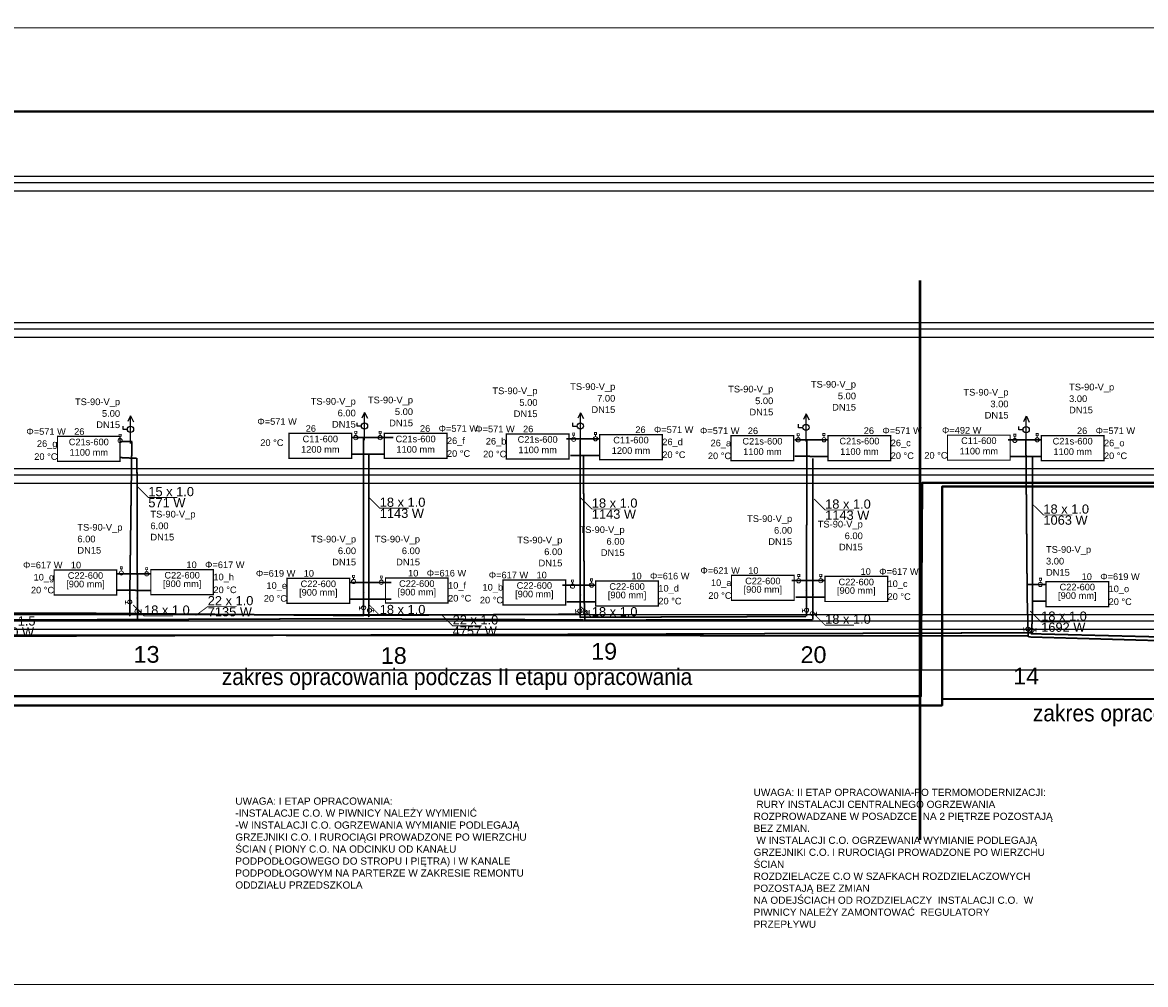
# Model space of a CAD drawing. Header units: millimetres. Extents: x -13457 to 4987, y 3495 to 5800.
# Tile 4 of 8: x -6463 to -3772, y 3495 to 5800. Entities that reach past the tile are written whole.
import ezdxf
from ezdxf.lldxf.tags import DXFTag

# ---------------------------------------------------------------- set-up
doc = ezdxf.new("R2010")
doc.units = ezdxf.units.MM
doc.layers.add('06_OPISY', color=3, linetype='Continuous', lineweight=15)
doc.layers.add('kontury', color=118, linetype='Continuous', lineweight=0)
for name, color, linetype, true_color in [('IS_Armatura_Therm', 7, 'SOLID', 0x000000), ('IS_Grafika', 7, 'SOLID', 0x000000), ('IS_Grzejniki_Rozwinięcie', 7, 'SOLID', 0x000000), ('IS_Konstrukcja', 7, 'SOLID', 0x000000), ('IS_Opisy_działek_Therm', 7, 'SOLID', 0x000000), ('IS_Powrót', 5, 'DASH', 0x0000ff), ('IS_Zasilanie', 1, 'SOLID', 0xff0000)]:
    doc.layers.add(name, color=color, linetype=linetype, true_color=true_color)
for name, color, linetype in [('IS_Text_Armatury_Therm', 7, 'Continuous'), ('IS_Text_Odbiornikow_Therm', 7, 'Continuous'), ('Opisy - Teksty', 7, 'Continuous')]:
    doc.layers.add(name, color=color, linetype=linetype)
doc.styles.add('st1', font='arial.ttf')
doc.styles.get("Standard").update_dxf_attribs({"font": 'arial.ttf'})
doc.styles.add('STIL16', font='arial.ttf')
tags = doc.linetypes.add('DASH', pattern=[15, 10, -5]).pattern_tags.tags
tags[6:7] = [DXFTag(74, 4), DXFTag(75, 0), DXFTag(340, '0'), DXFTag(46, 0.0), DXFTag(50, 0.0), DXFTag(44, 0.0), DXFTag(45, 0.0)]
tags[4:5] = [DXFTag(74, 4), DXFTag(75, 0), DXFTag(340, '0'), DXFTag(46, 0.0), DXFTag(50, 0.0), DXFTag(44, 0.0), DXFTag(45, 0.0)]
tags = doc.linetypes.add('SOLID', pattern=[10, 10, 0]).pattern_tags.tags
tags[6:7] = [DXFTag(74, 4), DXFTag(75, 0), DXFTag(340, '0'), DXFTag(46, 0.0), DXFTag(50, 0.0), DXFTag(44, 0.0), DXFTag(45, 0.0)]
tags[4:5] = [DXFTag(74, 4), DXFTag(75, 0), DXFTag(340, '0'), DXFTag(46, 0.0), DXFTag(50, 0.0), DXFTag(44, 0.0), DXFTag(45, 0.0)]

msp = doc.modelspace()

# ---------------------------------------------------------------- hatches: boundary and pattern name
at = {"layer": 'IS_Opisy_działek_Therm'}
h = msp.add_hatch(color=1, dxfattribs=at)
edge = h.paths.add_edge_path()
edge.add_arc((-6205.4, 4379), 2.4, 0, 360)
h = msp.add_hatch(color=1, dxfattribs=at)
edge = h.paths.add_edge_path()
edge.add_arc((-5645.5, 4381.9), 2.4, 0, 360)
h = msp.add_hatch(color=1, dxfattribs=at)
edge = h.paths.add_edge_path()
edge.add_arc((-5126.1, 4374.5), 2.4, 90, 450)
h = msp.add_hatch(color=5, dxfattribs=at)
edge = h.paths.add_edge_path()
edge.add_arc((-4044.8, 4335.1), 2.4, 90, 450)
at = {"layer": 'IS_Powrót'}
h = msp.add_hatch(color=256, dxfattribs=at)
edge = h.paths.add_edge_path()
edge.add_arc((-6187.2, 4420.8), 2.4, 0, 360)
h = msp.add_hatch(color=256, dxfattribs=at)
edge = h.paths.add_edge_path()
edge.add_arc((-5632.9, 4423.2), 2.4, 0, 360)
h = msp.add_hatch(color=256, dxfattribs=at)
edge = h.paths.add_edge_path()
edge.add_arc((-5116.8, 4417.6), 2.4, 90, 450)
h = msp.add_hatch(color=256, dxfattribs=at)
edge = h.paths.add_edge_path()
edge.add_arc((-4568.9, 4430.2), 2.4, 90, 450)
h = msp.add_hatch(color=256, dxfattribs=at)
edge = h.paths.add_edge_path()
edge.add_arc((-4042.9, 4387.1), 2.4, 90, 450)
h = msp.add_hatch(color=256, dxfattribs=at)
edge = h.paths.add_edge_path()
edge.add_arc((-6187.2, 4371.1), 2.4, 0, 360)
h = msp.add_hatch(color=256, dxfattribs=at)
edge = h.paths.add_edge_path()
edge.add_arc((-5632.9, 4376.9), 2.4, 0, 360)
h = msp.add_hatch(color=256, dxfattribs=at)
edge = h.paths.add_edge_path()
edge.add_arc((-5115.1, 4367.9), 2.4, 90, 450)
at = {"layer": 'IS_Zasilanie'}
h = msp.add_hatch(color=256, dxfattribs=at)
edge = h.paths.add_edge_path()
edge.add_arc((-4584.4, 4437.7), 2.4, 90, 450)
h = msp.add_hatch(color=256, dxfattribs=at)
edge = h.paths.add_edge_path()
edge.add_arc((-6205.4, 4430.8), 2.4, 0, 360)
h = msp.add_hatch(color=256, dxfattribs=at)
edge = h.paths.add_edge_path()
edge.add_arc((-5645.5, 4433.2), 2.4, 0, 360)
h = msp.add_hatch(color=256, dxfattribs=at)
edge = h.paths.add_edge_path()
edge.add_arc((-5126.1, 4428), 2.4, 90, 450)
h = msp.add_hatch(color=256, dxfattribs=at)
edge = h.paths.add_edge_path()
edge.add_arc((-4055.4, 4419.2), 2.4, 90, 450)

# ---------------------------------------------------------------- linework, layer by layer
for p, q in [((-6203.7, 4857), (-6209.8, 4843.8)), ((-6203.7, 4791.1), (-6203.7, 4857)), ((-6203.5, 4856.9), (-6196.6, 4843.2)), ((-5643, 4865.1), (-5649.2, 4851.9)), ((-5643, 4799.2), (-5643, 4865.1)), ((-5642.8, 4865), (-5636, 4851.3)), ((-5125.8, 4864.7), (-5131.9, 4851.5)), ((-5125.8, 4798.8), (-5125.8, 4864.7)), ((-5125.6, 4864.5), (-5118.7, 4850.8)), ((-4585.2, 4861.7), (-4591.3, 4848.5)), ((-4585.2, 4795.8), (-4585.2, 4861.7)), ((-4585, 4861.5), (-4578.1, 4847.8)), ((-4057.7, 4856.3), (-4063.9, 4843.1)), ((-4057.7, 4790.4), (-4057.7, 4856.3)), ((-4057.5, 4856.1), (-4050.7, 4842.4)), ((-6221.6, 4824.1), (-6221.6, 4832.7)), ((-6211.5, 4824.1), (-6221.6, 4824.1)), ((-5661, 4832.2), (-5661, 4840.8)), ((-5650.8, 4832.2), (-5661, 4832.2)), ((-5143.7, 4831.7), (-5143.7, 4840.3)), ((-5133.6, 4831.7), (-5143.7, 4831.7)), ((-4603.1, 4828.8), (-4603.1, 4837.4)), ((-4593, 4828.8), (-4603.1, 4828.8)), ((-4075.7, 4823.3), (-4075.7, 4831.9)), ((-4065.5, 4823.3), (-4075.7, 4823.3))]:
    msp.add_line(p, q)
for centre in [(-6203.8, 4825), (-5643.1, 4833.1), (-5125.9, 4832.7), (-4585.3, 4829.7), (-4057.9, 4824.3)]:
    msp.add_circle(centre, 7.45)
at = {"layer": 'IS_Armatura_Therm', "color": 1, "ltscale": 10, "true_color": 0xff0000, "const_width": 2}
for points in [[(-5661.5, 4815.1), (-5661.5, 4820.1), (-5666.5, 4820.1), (-5666.5, 4815.1), (-5661.5, 4815.1)], [(-5603.1, 4815.1), (-5603.1, 4820.1), (-5608.1, 4820.1), (-5608.1, 4815.1), (-5603.1, 4815.1)], [(-5139.5, 4811), (-5139.5, 4816), (-5144.5, 4816), (-5144.5, 4811), (-5139.5, 4811)], [(-5087.2, 4812.3), (-5087.2, 4817.3), (-5092.2, 4817.3), (-5092.2, 4812.3), (-5087.2, 4812.3)], [(-6226.2, 4807.9), (-6226.2, 4812.9), (-6231.2, 4812.9), (-6231.2, 4807.9), (-6226.2, 4807.9)], [(-6228.7, 4802.9), (-6228.7, 4807.9)], [(-5664, 4810.1), (-5664, 4815.1)], [(-5605.6, 4810.1), (-5605.6, 4815.1)], [(-5142, 4806), (-5142, 4811)], [(-5089.7, 4807.3), (-5089.7, 4812.3)], [(-4601.5, 4809.6), (-4601.5, 4814.6), (-4606.5, 4814.6), (-4606.5, 4809.6), (-4601.5, 4809.6)], [(-4604, 4804.6), (-4604, 4809.6)], [(-4539.9, 4809.9), (-4539.9, 4814.9), (-4544.9, 4814.9), (-4544.9, 4809.9), (-4539.9, 4809.9)], [(-4542.4, 4804.9), (-4542.4, 4809.9)], [(-4082.6, 4808.1), (-4082.6, 4813.1), (-4087.6, 4813.1), (-4087.6, 4808.1), (-4082.6, 4808.1)], [(-4085.1, 4803.1), (-4085.1, 4808.1)], [(-4029, 4809.7), (-4029, 4814.7), (-4034, 4814.7), (-4034, 4809.7), (-4029, 4809.7)], [(-4031.5, 4804.7), (-4031.5, 4809.7)], [(-6223.2, 4490.6), (-6223.2, 4495.6), (-6228.2, 4495.6), (-6228.2, 4490.6), (-6223.2, 4490.6)], [(-6162.6, 4488.6), (-6162.6, 4493.6), (-6167.6, 4493.6), (-6167.6, 4488.6), (-6162.6, 4488.6)], [(-6225.7, 4485.6), (-6225.7, 4490.6)], [(-6165.1, 4483.6), (-6165.1, 4488.6)], [(-5666.8, 4470.2), (-5666.8, 4475.2), (-5671.8, 4475.2), (-5671.8, 4470.2), (-5666.8, 4470.2)], [(-5669.3, 4465.2), (-5669.3, 4470.2)], [(-5600.4, 4468.5), (-5600.4, 4473.5), (-5605.4, 4473.5), (-5605.4, 4468.5), (-5600.4, 4468.5)], [(-5602.9, 4463.5), (-5602.9, 4468.5)], [(-5096.6, 4461.6), (-5096.6, 4466.6), (-5101.6, 4466.6), (-5101.6, 4461.6), (-5096.6, 4461.6)], [(-4600.3, 4472.1), (-4600.3, 4477.1), (-4605.3, 4477.1), (-4605.3, 4472.1), (-4600.3, 4472.1)], [(-4602.8, 4467.1), (-4602.8, 4472.1)], [(-4547.5, 4472.4), (-4547.5, 4477.4), (-4552.5, 4477.4), (-4552.5, 4472.4), (-4547.5, 4472.4)], [(-4550, 4467.4), (-4550, 4472.4)], [(-4021.3, 4463.2), (-4021.3, 4468.2), (-4026.3, 4468.2), (-4026.3, 4463.2), (-4021.3, 4463.2)], [(-5142.2, 4459), (-5142.2, 4464), (-5147.2, 4464), (-5147.2, 4459), (-5142.2, 4459)], [(-5144.7, 4454), (-5144.7, 4459)], [(-5099.1, 4456.6), (-5099.1, 4461.6)], [(-4023.8, 4458.2), (-4023.8, 4463.2)]]:
    msp.add_lwpolyline(points, dxfattribs=at)
at = {"layer": 'IS_Armatura_Therm', "ltscale": 10, "const_width": 2}
for points in [[(-6216.2, 4415.1), (-6215.1, 4405.2)], [(-6210.7, 4410.7), (-6215.7, 4410.1)], [(-6183, 4389), (-6178, 4388.9)], [(-6178.1, 4383.9), (-6178, 4393.9)], [(-5655.7, 4401.2), (-5654.5, 4391.2)], [(-5650.1, 4396.8), (-5655.1, 4396.2)], [(-5626.2, 4391.2), (-5621.2, 4391.1)], [(-5621.2, 4386.1), (-5621.1, 4396.1)], [(-5137.8, 4393.6), (-5136.7, 4383.6)], [(-5132.3, 4389.2), (-5137.3, 4388.6)], [(-5109.7, 4387.3), (-5104.7, 4387.2)], [(-5104.8, 4382.2), (-5104.7, 4392.2)], [(-4594.5, 4395.3), (-4593.3, 4385.4)], [(-4588.9, 4390.9), (-4593.9, 4390.3)], [(-4560.1, 4378), (-4560, 4388)], [(-4565.1, 4383.1), (-4560.1, 4383)], [(-4064.1, 4350.3), (-4063, 4340.3)], [(-4058.6, 4345.9), (-4063.6, 4345.3)], [(-4039.2, 4343.5), (-4034.2, 4343.5)], [(-4034.2, 4338.5), (-4034.1, 4348.5)]]:
    msp.add_lwpolyline(points, dxfattribs=at)
at = {"layer": 'IS_Armatura_Therm', "color": 1, "lineweight": 20, "ltscale": 10, "true_color": 0xff0000}
for centre, major_axis in [((-6228.7, 4797.9), (5, 0)), ((-5664, 4805.1), (5, 0)), ((-5605.6, 4805.1), (5, 0)), ((-5142, 4801), (5, 0)), ((-5089.7, 4802.3), (5, 0)), ((-4604, 4799.6), (0, 5)), ((-4542.4, 4799.9), (0, 5)), ((-4085.1, 4798.1), (5, 0)), ((-4031.5, 4799.7), (5, 0)), ((-6225.7, 4480.6), (5, 0)), ((-6165.1, 4478.6), (5, 0)), ((-4602.8, 4462.1), (5, 0)), ((-4550, 4462.4), (5, 0)), ((-5669.3, 4460.2), (5, 0)), ((-5602.9, 4458.5), (5, 0)), ((-5144.7, 4449), (5, 0)), ((-5099.1, 4451.6), (5, 0)), ((-4023.8, 4453.2), (5, 0))]:
    msp.add_ellipse(centre, major_axis=major_axis, ratio=1, dxfattribs=at)
at = {"layer": 'IS_Armatura_Therm', "lineweight": 20, "ltscale": 10}
for centre, major_axis in [((-6205.7, 4411.3), (0.51, -4.97)), ((-6188, 4389), (0.1, 5)), ((-5645.2, 4397.3), (0.51, -4.97)), ((-5631.2, 4391.2), (0.1, 5)), ((-5127.3, 4389.7), (0.51, -4.97)), ((-5114.7, 4387.3), (0.1, 5)), ((-4584, 4391.4), (0.51, -4.97)), ((-4570.1, 4383.1), (0.1, 5)), ((-4053.6, 4346.4), (0.51, -4.97)), ((-4044.2, 4343.5), (0.1, 5))]:
    msp.add_ellipse(centre, major_axis=major_axis, ratio=1, dxfattribs=at)
at = {"layer": 'IS_Grzejniki_Rozwinięcie', "ltscale": 10, "const_width": 3}
for points in [[(-5824, 4755.1), (-5824, 4815.1), (-5674, 4815.1), (-5674, 4755.1), (-5824, 4755.1)], [(-5595.6, 4755.1), (-5595.6, 4815.1), (-5445.6, 4815.1), (-5445.6, 4755.1), (-5595.6, 4755.1)], [(-6378.7, 4747.9), (-6378.7, 4807.9), (-6228.7, 4807.9), (-6228.7, 4747.9), (-6378.7, 4747.9)], [(-5303.3, 4753.9), (-5303.3, 4813.9), (-5153.3, 4813.9), (-5153.3, 4753.9), (-5303.3, 4753.9)], [(-5079.7, 4752.3), (-5079.7, 4812.3), (-4929.7, 4812.3), (-4929.7, 4752.3), (-5079.7, 4752.3)], [(-4764.8, 4749.6), (-4764.8, 4809.6), (-4614.8, 4809.6), (-4614.8, 4749.6), (-4764.8, 4749.6)], [(-4532.4, 4749.9), (-4532.4, 4809.9), (-4382.4, 4809.9), (-4382.4, 4749.9), (-4532.4, 4749.9)], [(-4246.3, 4750.9), (-4246.3, 4810.9), (-4096.3, 4810.9), (-4096.3, 4750.9), (-4246.3, 4750.9)], [(-4021.5, 4749.7), (-4021.5, 4809.7), (-3871.5, 4809.7), (-3871.5, 4749.7), (-4021.5, 4749.7)], [(-6386.7, 4427.9), (-6386.7, 4487.9), (-6236.7, 4487.9), (-6236.7, 4427.9), (-6386.7, 4427.9)], [(-6155.1, 4428.6), (-6155.1, 4488.6), (-6005.1, 4488.6), (-6005.1, 4428.6), (-6155.1, 4428.6)], [(-5828.8, 4408), (-5828.8, 4468), (-5678.8, 4468), (-5678.8, 4408), (-5828.8, 4408)], [(-5592.9, 4408.5), (-5592.9, 4468.5), (-5442.9, 4468.5), (-5442.9, 4408.5), (-5592.9, 4408.5)], [(-4763.8, 4414.9), (-4763.8, 4474.9), (-4613.8, 4474.9), (-4613.8, 4414.9), (-4763.8, 4414.9)], [(-4540, 4412.4), (-4540, 4472.4), (-4390, 4472.4), (-4390, 4412.4), (-4540, 4412.4)], [(-5311.2, 4404), (-5311.2, 4464), (-5161.2, 4464), (-5161.2, 4404), (-5311.2, 4404)], [(-5089.1, 4401.6), (-5089.1, 4461.6), (-4939.1, 4461.6), (-4939.1, 4401.6), (-5089.1, 4401.6)], [(-4010.4, 4400.2), (-4010.4, 4460.2), (-3860.4, 4460.2), (-3860.4, 4400.2), (-4010.4, 4400.2)]]:
    msp.add_lwpolyline(points, dxfattribs=at)
at = {"layer": 'IS_Konstrukcja', "ltscale": 10}
for points in [[(-13289.8, 5416), (4655.9, 5416)], [(-13247.3, 5431), (4655.9, 5431)], [(-13289.8, 5396), (4655.9, 5396)], [(-13289.8, 5066), (4655.9, 5066)], [(-13247.3, 5081), (4655.9, 5081)], [(-13289.8, 5046), (4655.9, 5046)], [(-13289.8, 4716), (4655.9, 4716)], [(-13247.3, 4731), (4655.9, 4731)], [(-13289.8, 4696), (4655.9, 4696)], [(-13289.8, 4366), (4655.9, 4366)], [(-13247.3, 4381), (4655.9, 4381)], [(-13289.8, 4346), (4655.9, 4346)], [(-8151.9, 4249), (2477.3, 4249)]]:
    msp.add_lwpolyline(points, dxfattribs=at)
at = {"layer": 'IS_Opisy_działek_Therm', "ltscale": 10, "const_width": 2}
for points in [[(-6187.2, 4687.8), (-6161, 4661.5), (-6091.8, 4661.5)], [(-5632.9, 4662.3), (-5606.6, 4636), (-5537.5, 4636)], [(-5124.8, 4660.3), (-5098.5, 4634), (-5029.4, 4634)], [(-4565.8, 4657.8), (-4539.5, 4631.6), (-4470.4, 4631.6)], [(-4042.9, 4645.9), (-4016.6, 4619.7), (-3947.5, 4619.7)], [(-6197.4, 4404), (-6171.2, 4377.7), (-6102, 4377.7)], [(-6047.5, 4378.9), (-6018.7, 4400.2), (-5949.6, 4400.2)], [(-5632.9, 4405.2), (-5606.6, 4379), (-5537.5, 4379)], [(-5124.8, 4400), (-5098.5, 4373.7), (-5029.4, 4373.7)], [(-4048.2, 4389.5), (-4021.9, 4363.2), (-3952.8, 4363.2)], [(-5458.2, 4380.4), (-5432, 4354.2), (-5362.8, 4354.2)], [(-4565.8, 4382.1), (-4539.5, 4355.8), (-4470.4, 4355.8)]]:
    msp.add_lwpolyline(points, dxfattribs=at)
at = {"layer": 'IS_Powrót', "ltscale": 10, "const_width": 4}
for points in [[(-5674, 4765.1), (-5594.5, 4765.1)], [(-5632.9, 4423.2), (-5632.9, 4765.1)], [(-5079.7, 4762.3), (-5149.7, 4762.3)], [(-5116.8, 4417.6), (-5118.5, 4760.7)], [(-6188.1, 4755.3), (-6228.4, 4757.2)], [(-6187.2, 4420.8), (-6188.3, 4756.1)], [(-4532.4, 4759.9), (-4612.4, 4760.4)], [(-4568.9, 4430.2), (-4569.4, 4755.1)], [(-4021.5, 4759.7), (-4095.3, 4759.7)], [(-4042.9, 4387.1), (-4042.9, 4759.3)], [(-6155.1, 4438.6), (-6236.5, 4439.8)], [(-6187.2, 4420.8), (-6187.2, 4371.1)], [(-5678.8, 4418), (-5608.8, 4418)], [(-5632.9, 4423.2), (-5632.9, 4376.9)], [(-5578.8, 4418), (-5616.1, 4418)], [(-5089.1, 4411.6), (-5159.1, 4411.6)], [(-5115.1, 4367.9), (-5116.8, 4417.6)], [(-4540, 4422.4), (-4610, 4422.4)], [(-4568.7, 4368.5), (-4568.9, 4430.2)], [(-4010.4, 4412.9), (-4043.2, 4412.8)], [(-4044.8, 4335.1), (-4042.9, 4387.1)], [(-6986.3, 4368.8), (-6300, 4368.8)], [(-6300, 4368.8), (-5670.9, 4371.1)], [(-5671.9, 4371.1), (-5118, 4368.1)], [(-5115.1, 4367.9), (-4569.5, 4368.5)], [(-8497.6, 4322.4), (-4041.7, 4337.5)], [(-4044.8, 4335.1), (-3198.2, 4314.1)]]:
    msp.add_lwpolyline(points, dxfattribs=at)
at = {"layer": 'IS_Zasilanie', "ltscale": 10, "const_width": 4}
for points in [[(-6199.2, 4795.4), (-6227, 4795.9)], [(-6205.4, 4430.8), (-6200.5, 4795.7)], [(-5674, 4805.1), (-5594, 4805.1)], [(-5645.5, 4433.2), (-5645.5, 4805.1)], [(-5574, 4805.1), (-5644, 4805.1)], [(-5079.7, 4802.3), (-5159.7, 4802.3)], [(-5126.1, 4428), (-5126.2, 4799.4)], [(-4532.4, 4799.9), (-4612.4, 4799.9)], [(-4584.4, 4437.7), (-4583, 4799.3)], [(-4021.5, 4799.7), (-4101.5, 4799.7)], [(-4055.4, 4419.2), (-4058.6, 4797.9)], [(-6155.1, 4478.6), (-6235.1, 4478.6)], [(-5678.8, 4458), (-5598.8, 4458)], [(-5578.8, 4458), (-5648.8, 4458)], [(-5089.1, 4451.6), (-5169.1, 4451.6)], [(-4540, 4462.4), (-4620, 4462.4)], [(-4584.1, 4376.6), (-4584.4, 4437.7)], [(-4010.4, 4452.9), (-4055.7, 4452.9)], [(-6205.4, 4430.8), (-6205.4, 4379)], [(-5645.5, 4433.2), (-5645.5, 4381.9)], [(-5126.1, 4374.5), (-5126.1, 4428)], [(-4052.9, 4327.5), (-4055.4, 4419.2)], [(-7012.5, 4384.3), (-6317.5, 4384.3)], [(-6317.5, 4384.3), (-5689, 4379)], [(-5693, 4379), (-5127.4, 4381.9)], [(-5126.1, 4374.5), (-4585, 4376.6)], [(-8522.7, 4333.5), (-4051.4, 4329.9)], [(-4052.9, 4327.5), (-3200.5, 4303.2)]]:
    msp.add_lwpolyline(points, dxfattribs=at)
at = {"layer": 'kontury', "lineweight": 40}
msp.add_lwpolyline([(-6493.5, 4185.4), (-4310.2, 4185.4), (-4307, 4696.8), (-2116.8, 4696.8), (-2120, 4185.2), (4839.1, 4185.2), (4845.8, 5586.3), (-13310.9, 5586.3)], dxfattribs=at)
at = {"layer": 'kontury', "color": 1, "lineweight": 50}
msp.add_lwpolyline([(-4312.6, 5181.1), (-4312.6, 3841.5)], dxfattribs=at)
at = {"layer": 'kontury', "color": 1, "lineweight": 40}
for points in [[(-4259.2, 4688), (-4259.2, 4163.3), (-6521.8, 4163.3)], [(-4258.9, 4687.8), (-4258.9, 4688), (-2126.4, 4688), (-2129.1, 4178.9), (-4260, 4178.5)]]:
    msp.add_lwpolyline(points, dxfattribs=at)
at = {"layer": 'Opisy - Teksty', "lineweight": 5}
msp.add_lwpolyline([(-13457.1, 5786.4), (4987.1, 5786.4), (4987.1, 3494.7), (-13457.1, 3494.7), (-13457.1, 5799.6)], dxfattribs=at)

# ---------------------------------------------------------------- texts
at = {"layer": '06_OPISY', "color": 18, "linetype": 'Continuous', "true_color": 0x000000, "style": 'STIL16', "width": 0.9}
for s, p in [('zakres opracowania podczas II etapu opracowania', (-5985.1, 4212.2)), ('zakres opracowania podczas przebudowy przedszkola', (-4041.9, 4125.2))]:
    msp.add_text(s, height=39.923, dxfattribs=at).set_placement(p)
at = {"layer": '06_OPISY', "color": 18, "linetype": 'ByBlock', "true_color": 0x000000, "char_height": 16.7962, "width": 718.68, "attachment_point": 1, "style": 'st1'}
for s, insert in [('{\\H1.02564x;UWAGA: II ETAP OPRACOWANIA-PO TERMOMODERNIZACJI:\\P RURY INSTALACJI CENTRALNEGO OGRZEWANIA  ROZPROWADZANE W POSADZCE  NA 2 PIĘTRZE POZOSTAJĄ BEZ ZMIAN.\\P W INSTALACJI C.O. OGRZEWANIA WYMIANIE PODLEGAJĄ GRZEJNIKI C.O. I RUROCIĄGI PROWADZONE PO WIERZCHU ŚCIAN\\PROZDZIELACZE C.O W SZAFKACH ROZDZIELACZOWYCH POZOSTAJĄ BEZ ZMIAN\\PNA ODEJŚCIACH OD ROZDZIELACZY  INSTALACJI C.O.  W PIWNICY NALEŻY ZAMONTOWAĆ  REGULATORY PRZEPŁYWU}', (-4710.9, 3963.8)), ('{\\H1.02564x;UWAGA: I ETAP OPRACOWANIA:\\P-INSTALACJE C.O. W PIWNICY NALEŻY WYMIENIĆ\\P-W INSTALACJI C.O. OGRZEWANIA WYMIANIE PODLEGAJĄ GRZEJNIKI C.O. I RUROCIĄGI PROWADZONE PO WIERZCHU ŚCIAN ( PIONY C.O. NA ODCINKU OD KANAŁU PODPODŁOGOWEGO DO STROPU I PIĘTRA) I W KANALE PODPODŁOGOWYM NA PARTERZE W ZAKRESIE REMONTU ODDZIAŁU PRZEDSZKOLA}', (-5952.6, 3942.8))]:
    msp.add_mtext(s, dxfattribs=dict(at, insert=insert))
at = {"layer": 'IS_Grafika', "char_height": 40, "attachment_point": 2}
for s, insert in [('\\fArial|b0|i0;13', (-6165.3, 4305.7)), ('\\fArial|b0|i0;19', (-5069.1, 4313)), ('\\fArial|b0|i0;20', (-4567.4, 4305)), ('\\fArial|b0|i0;18', (-5573, 4302.9)), ('\\fArial|b0|i0;14', (-4057.9, 4253.9))]:
    msp.add_mtext(s, dxfattribs=dict(at, insert=insert))
at = {"layer": 'IS_Opisy_działek_Therm', "ltscale": 10, "char_height": 22}
for s, insert, attachment_point in [('\\fArial|b0|i0;15 x 1.0', (-6161, 4664.4), 7), ('\\fArial|b0|i0;571 W', (-6161, 4660.1), 1), ('\\fArial|b0|i0;18 x 1.0', (-5606.6, 4638.9), 7), ('\\fArial|b0|i0;18 x 1.0', (-5098.5, 4636.9), 7), ('\\fArial|b0|i0;18 x 1.0', (-4539.5, 4634.5), 7), ('\\fArial|b0|i0;1143 W', (-5606.6, 4634.6), 1), ('\\fArial|b0|i0;1143 W', (-5098.5, 4632.6), 1), ('\\fArial|b0|i0;1143 W', (-4539.5, 4630.1), 1), ('\\fArial|b0|i0;18 x 1.0', (-4016.6, 4622.6), 7), ('\\fArial|b0|i0;1063 W', (-4016.6, 4618.3), 1), ('\\fArial|b0|i0;22 x 1.0', (-6018.7, 4403.1), 7), ('\\fArial|b0|i0;18 x 1.0', (-6171.2, 4380.6), 7), ('\\fArial|b0|i0;7135 W', (-6018.7, 4398.8), 1), ('\\fArial|b0|i0;18 x 1.0', (-5606.6, 4381.9), 7), ('\\fArial|b0|i0;18 x 1.0', (-5098.5, 4376.6), 7), ('\\fArial|b0|i0;18 x 1.0', (-4021.9, 4366.1), 7), ('28 x 1.5', (-6540.7, 4354.5), 7), ('{\\fArial|b0|i0|c238|p34;22 x 1.0}', (-5432, 4357), 7), ('\\fArial|b0|i0;18 x 1.0', (-4539.5, 4358.7), 7), ('1692 W', (-4021.9, 4361.8), 1), ('\\fArial|b0|i0;8940 W', (-6540.7, 4350.2), 1), ('\\fArial|b0|i0;4757 W', (-5432, 4352.7), 1)]:
    msp.add_mtext(s, dxfattribs=dict(at, insert=insert, attachment_point=attachment_point))
at = {"layer": 'IS_Text_Armatury_Therm', "color": 18, "linetype": 'SOLID', "ltscale": 10, "true_color": 0x000000, "char_height": 16}
for s, insert, attachment_point in [('\\fArial|b0|i0;TS-90-V_p', (-5042.3, 4914.4), 9), ('\\fArial|b0|i0;TS-90-V_p', (-4663.8, 4908.4), 9), ('\\fArial|b0|i0;TS-90-V_p', (-4465.6, 4920), 9), ('\\fArial|b0|i0;TS-90-V_p', (-3955.1, 4913.3), 7), ('\\fArial|b0|i0;TS-90-V_p', (-5526.9, 4882.3), 9), ('\\fArial|b0|i0;TS-90-V_p', (-5228.6, 4904.3), 9), ('\\fArial|b0|i0;5.00', (-5228.6, 4880.9), 9), ('\\fArial|b0|i0;7.00', (-5042.3, 4891), 9), ('\\fArial|b0|i0;5.00', (-4663.8, 4885), 9), ('\\fArial|b0|i0;5.00', (-4465.6, 4896.6), 9), ('\\fArial|b0|i0;TS-90-V_p', (-4100.2, 4900.9), 9), ('\\fArial|b0|i0;3.00', (-3955.1, 4889.9), 7), ('\\fArial|b0|i0;TS-90-V_p', (-6228.7, 4878), 9), ('\\fArial|b0|i0;5.00', (-6228.7, 4854.6), 9), ('\\fArial|b0|i0;TS-90-V_p', (-5664, 4879.1), 9), ('\\fArial|b0|i0;6.00', (-5664, 4855.7), 9), ('\\fArial|b0|i0;5.00', (-5526.9, 4858.9), 9), ('\\fArial|b0|i0;DN15  ', (-5042.3, 4864), 9), ('\\fArial|b0|i0;DN15  ', (-4663.8, 4858), 9), ('\\fArial|b0|i0;DN15  ', (-4465.6, 4869.6), 9), ('\\fArial|b0|i0;3.00', (-4100.2, 4877.5), 9), ('\\fArial|b0|i0;DN15  ', (-3955.1, 4862.9), 7), ('\\fArial|b0|i0;DN15  ', (-6228.7, 4827.6), 9), ('\\fArial|b0|i0;DN15  ', (-5664, 4828.7), 9), ('\\fArial|b0|i0;DN15  ', (-5526.9, 4831.9), 9), ('\\fArial|b0|i0;DN15  ', (-5228.6, 4853.9), 9), ('\\fArial|b0|i0;DN15  ', (-4100.2, 4850.5), 9), ('\\fArial|b0|i0;TS-90-V_p', (-6156.1, 4608.8), 7), ('\\fArial|b0|i0;6.00', (-6156.1, 4585.4), 7), ('\\fArial|b0|i0;TS-90-V_p', (-4618.5, 4598.1), 9), ('\\fArial|b0|i0;TS-90-V_p', (-4449.3, 4584.9), 9), ('\\fArial|b0|i0;TS-90-V_p', (-6331.1, 4577.3), 7), ('\\fArial|b0|i0;DN15  ', (-6156.1, 4558.4), 7), ('\\fArial|b0|i0;TS-90-V_p', (-5019.9, 4571.6), 9), ('\\fArial|b0|i0;6.00', (-4618.5, 4574.7), 9), ('\\fArial|b0|i0;6.00', (-4449.3, 4561.5), 9), ('\\fArial|b0|i0;6.00', (-6331.1, 4553.9), 7), ('\\fArial|b0|i0;TS-90-V_p', (-5663.3, 4549), 9), ('\\fArial|b0|i0;TS-90-V_p', (-5510.2, 4549), 9), ('\\fArial|b0|i0;TS-90-V_p', (-5169.1, 4546.7), 9), ('\\fArial|b0|i0;6.00', (-5019.9, 4548.2), 9), ('\\fArial|b0|i0;DN15  ', (-4618.5, 4547.7), 9), ('\\fArial|b0|i0;DN15  ', (-4449.3, 4534.5), 9), ('\\fArial|b0|i0;DN15  ', (-6331.1, 4526.9), 7), ('\\fArial|b0|i0;6.00', (-5663.3, 4525.6), 9), ('\\fArial|b0|i0;6.00', (-5510.2, 4525.6), 9), ('\\fArial|b0|i0;6.00', (-5169.1, 4523.3), 9), ('\\fArial|b0|i0;DN15  ', (-5019.9, 4521.2), 9), ('\\fArial|b0|i0;TS-90-V_p', (-4010.4, 4524.2), 7), ('\\fArial|b0|i0;DN15  ', (-5663.3, 4498.6), 9), ('\\fArial|b0|i0;DN15  ', (-5510.2, 4498.6), 9), ('\\fArial|b0|i0;DN15  ', (-5169.1, 4496.3), 9), ('\\fArial|b0|i0;3.00', (-4010.4, 4500.8), 7), ('\\fArial|b0|i0;DN15  ', (-4010.4, 4473.8), 7)]:
    msp.add_mtext(s, dxfattribs=dict(at, insert=insert, attachment_point=attachment_point))
at = {"layer": 'IS_Text_Odbiornikow_Therm', "color": 18, "linetype": 'SOLID', "ltscale": 10, "true_color": 0x000000, "char_height": 15.84}
for s, insert, attachment_point in [('\\fArial|b0|i0;Φ=571 W', (-5805.3, 4835.5), 9), ('\\fArial|b0|i0;Φ=571 W', (-6358.7, 4811.5), 9), ('\\fArial|b0|i0;26', (-6338.7, 4811.5), 7), ('\\fArial|b0|i0;26', (-5784, 4818.7), 7), ('\\fArial|b0|i0;26', (-5485.6, 4818.7), 9), ('\\fArial|b0|i0;Φ=571 W', (-5465.6, 4818.7), 7), ('\\fArial|b0|i0;Φ=571 W', (-5283.3, 4817.5), 9), ('\\fArial|b0|i0;26', (-5263.3, 4817.5), 7), ('\\fArial|b0|i0;26', (-4969.7, 4815.9), 9), ('\\fArial|b0|i0;Φ=571 W', (-4949.7, 4815.9), 7), ('\\fArial|b0|i0;Φ=571 W', (-4744.8, 4813.2), 9), ('\\fArial|b0|i0;26', (-4724.8, 4813.2), 7), ('\\fArial|b0|i0;26', (-4422.4, 4813.5), 9), ('\\fArial|b0|i0;Φ=571 W', (-4402.4, 4813.5), 7), ('\\fArial|b0|i0;Φ=492 W', (-4165.1, 4814.5), 9), ('\\fArial|b0|i0;26', (-3911.5, 4813.3), 9), ('\\fArial|b0|i0;Φ=571 W', (-3891.5, 4813.3), 7), ('\\fArial|b0|i0;26_g', (-6378.7, 4777.9), 9), ('\\fArial|b0|i0;C21s-600', (-6303.7, 4786.5), 8), ('\\fArial|b0|i0;20 °C', (-5837.2, 4784.8), 9), ('\\fArial|b0|i0;C11-600', (-5749, 4793.7), 8), ('\\fArial|b0|i0;C21s-600', (-5520.6, 4793.7), 8), ('\\fArial|b0|i0;26_f', (-5445.6, 4785.1), 7), ('\\fArial|b0|i0;26_b', (-5303.3, 4783.9), 9), ('\\fArial|b0|i0;C21s-600', (-5228.3, 4792.5), 8), ('\\fArial|b0|i0;C11-600', (-5004.7, 4790.9), 8), ('\\fArial|b0|i0;26_d', (-4929.7, 4782.3), 7), ('\\fArial|b0|i0;26_a', (-4764.8, 4779.6), 9), ('\\fArial|b0|i0;C21s-600', (-4689.8, 4788.2), 8), ('\\fArial|b0|i0;C21s-600', (-4457.4, 4788.5), 8), ('\\fArial|b0|i0;26_c', (-4382.4, 4779.9), 7), ('\\fArial|b0|i0;C11-600', (-4171.3, 4789.5), 8), ('\\fArial|b0|i0;C21s-600', (-3946.5, 4788.3), 8), ('\\fArial|b0|i0;26_o', (-3871.5, 4779.7), 7), ('\\fArial|b0|i0;20 °C', (-6378.7, 4751.5), 9), ('\\fArial|b0|i0;1100 mm', (-6303.7, 4761.5), 8), ('\\fArial|b0|i0;1200 mm', (-5749, 4768.7), 8), ('\\fArial|b0|i0;1100 mm', (-5520.6, 4768.7), 8), ('\\fArial|b0|i0;20 °C', (-5445.6, 4758.7), 7), ('\\fArial|b0|i0;20 °C', (-5303.3, 4757.5), 9), ('\\fArial|b0|i0;1100 mm', (-5228.3, 4767.5), 8), ('\\fArial|b0|i0;1200 mm', (-5004.7, 4765.9), 8), ('\\fArial|b0|i0;20 °C', (-4929.7, 4755.9), 7), ('\\fArial|b0|i0;20 °C', (-4764.8, 4753.2), 9), ('\\fArial|b0|i0;1100 mm', (-4689.8, 4763.2), 8), ('\\fArial|b0|i0;1100 mm', (-4457.4, 4763.5), 8), ('\\fArial|b0|i0;20 °C', (-4382.4, 4753.5), 7), ('\\fArial|b0|i0;20 °C', (-4246.3, 4754.5), 9), ('\\fArial|b0|i0;1100 mm', (-4171.3, 4764.5), 8), ('\\fArial|b0|i0;1100 mm', (-3946.5, 4763.3), 8), ('\\fArial|b0|i0;20 °C', (-3871.5, 4753.3), 7), ('\\fArial|b0|i0;Φ=617 W', (-6366.7, 4491.5), 9), ('\\fArial|b0|i0;10', (-6346.7, 4491.5), 7), ('\\fArial|b0|i0;10', (-6045.1, 4492.2), 9), ('\\fArial|b0|i0;Φ=617 W', (-6025.1, 4492.2), 7), ('\\fArial|b0|i0;Φ=621 W', (-4743.8, 4478.5), 9), ('\\fArial|b0|i0;10', (-4723.8, 4478.5), 7), ('\\fArial|b0|i0;10_g', (-6386.7, 4457.9), 9), ('\\fArial|b0|i0;C22-600', (-6311.7, 4466.5), 8), ('\\fArial|b0|i0;C22-600', (-6080.1, 4467.2), 8), ('\\fArial|b0|i0;10_h', (-6005.1, 4458.6), 7), ('\\fArial|b0|i0;Φ=619 W', (-5808.8, 4471.6), 9), ('\\fArial|b0|i0;10', (-5788.8, 4471.6), 7), ('\\fArial|b0|i0;10', (-5514.1, 4472.1), 9), ('\\fArial|b0|i0;Φ=616 W', (-5494.1, 4472.1), 7), ('\\fArial|b0|i0;Φ=617 W', (-5251, 4467.6), 9), ('\\fArial|b0|i0;10', (-5231, 4467.6), 7), ('\\fArial|b0|i0;10', (-4979.1, 4465.2), 9), ('\\fArial|b0|i0;Φ=616 W', (-4959.1, 4465.2), 7), ('\\fArial|b0|i0;C22-600', (-4688.8, 4453.5), 8), ('\\fArial|b0|i0;C22-600', (-4465, 4451), 8), ('\\fArial|b0|i0;10', (-4430, 4476), 9), ('\\fArial|b0|i0;Φ=617 W', (-4410, 4476), 7), ('\\fArial|b0|i0;10', (-3900.4, 4463.8), 9), ('\\fArial|b0|i0;Φ=619 W', (-3880.4, 4463.8), 7), ('\\fArial|b0|i0;20 °C', (-6386.7, 4431.5), 9), ('\\fArial|b0|i0;[900 mm]', (-6311.7, 4441.5), 8), ('\\fArial|b0|i0;[900 mm]', (-6080.1, 4442.2), 8), ('\\fArial|b0|i0;20 °C', (-6005.1, 4432.2), 7), ('\\fArial|b0|i0;10_e', (-5828.8, 4438), 9), ('\\fArial|b0|i0;C22-600', (-5753.8, 4446.6), 8), ('\\fArial|b0|i0;C22-600', (-5517.9, 4447.1), 8), ('\\fArial|b0|i0;10_f', (-5442.9, 4438.5), 7), ('\\fArial|b0|i0;10_b', (-5311.2, 4434), 9), ('\\fArial|b0|i0;C22-600', (-5236.2, 4442.6), 8), ('\\fArial|b0|i0;C22-600', (-5014.1, 4440.2), 8), ('\\fArial|b0|i0;10_d', (-4939.1, 4431.6), 7), ('\\fArial|b0|i0;10_a', (-4763.8, 4444.9), 9), ('\\fArial|b0|i0;[900 mm]', (-4688.8, 4428.5), 8), ('\\fArial|b0|i0;[900 mm]', (-4465, 4426), 8), ('\\fArial|b0|i0;10_c', (-4390, 4442.4), 7), ('\\fArial|b0|i0;C22-600', (-3935.4, 4438.8), 8), ('\\fArial|b0|i0;10_o', (-3860.4, 4430.2), 7), ('\\fArial|b0|i0;20 °C', (-5828.8, 4411.6), 9), ('\\fArial|b0|i0;[900 mm]', (-5753.8, 4421.6), 8), ('\\fArial|b0|i0;[900 mm]', (-5517.9, 4422.1), 8), ('\\fArial|b0|i0;20 °C', (-5442.9, 4412.1), 7), ('\\fArial|b0|i0;20 °C', (-5311.2, 4407.6), 9), ('\\fArial|b0|i0;[900 mm]', (-5236.2, 4417.6), 8), ('\\fArial|b0|i0;[900 mm]', (-5014.1, 4415.2), 8), ('\\fArial|b0|i0;20 °C', (-4939.1, 4405.2), 7), ('\\fArial|b0|i0;20 °C', (-4763.8, 4418.5), 9), ('\\fArial|b0|i0;20 °C', (-4390, 4416), 7), ('\\fArial|b0|i0;[900 mm]', (-3935.4, 4413.8), 8), ('\\fArial|b0|i0;20 °C', (-3860.4, 4403.8), 7)]:
    msp.add_mtext(s, dxfattribs=dict(at, insert=insert, attachment_point=attachment_point))

doc.saveas('drawing.dxf')
